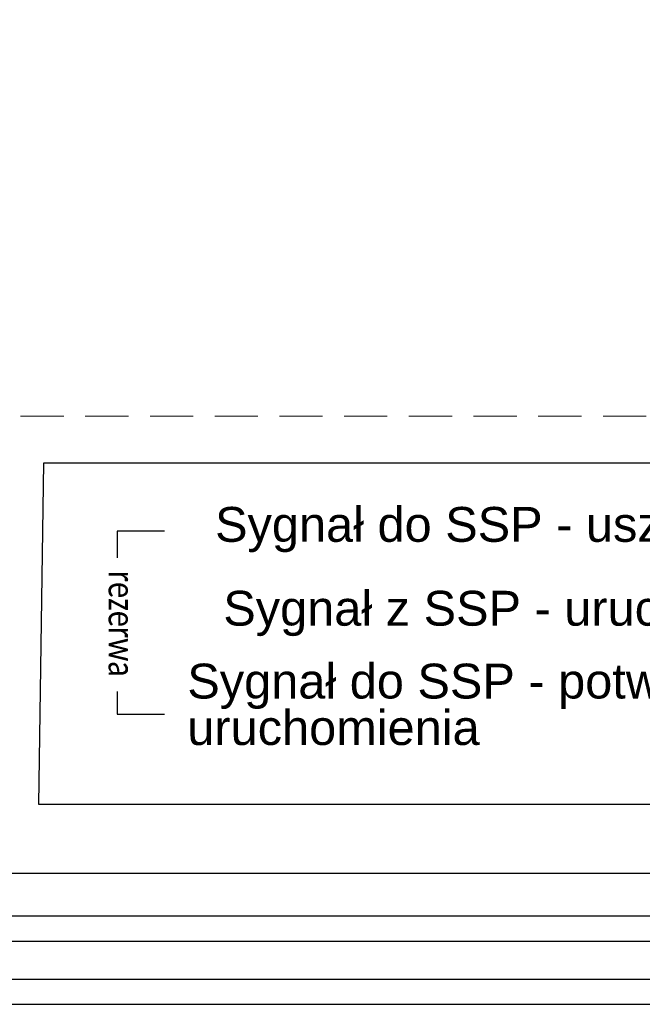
# Model space of a CAD drawing. Header units: millimetres. Extents: x 2260 to 32334, y -33324 to 11762.
# Tile 11 of 79: x 3749 to 4182, y -28305 to -27620. Entities that reach past the tile are written whole.
import ezdxf
from ezdxf.enums import TextEntityAlignment as Align

# ---------------------------------------------------------------- set-up
doc = ezdxf.new("R2010")
doc.units = ezdxf.units.MM
doc.linetypes.add('BUR', pattern=[4.5, 3, -1.5])
doc.layers.add('CP_FRAME', color=217, linetype='Continuous', lineweight=70)
doc.layers.add('mcr opis', color=7, linetype='Continuous', lineweight=18)
doc.layers.add('mapp-system', color=7, linetype='Continuous')
doc.layers.add('mapp-system @ 1', color=7, linetype='Continuous')
doc.styles.add('CALIBRI', font='calibri.ttf')
doc.styles.get("Standard").update_dxf_attribs({"font": 'arial.ttf'})
doc.dimstyles.new('Annotative', dxfattribs={"dimscale": 0, "dimtxt": 2.5, "dimasz": 2.5, "dimexe": 1.25, "dimexo": 0.625, "dimtad": 1, "dimtxsty": 'Standard', "dimcen": 2.5, "dimadec": 0, "dimazin": 0, "dimtfac": 1, "dimtmove": 0, "dimatfit": 3, "dimfxl": 0, "dimarcsym": 0})

# ---------------------------------------------------------------- blocks, each defined once
blk = doc.blocks.new('*D187')
at = {"layer": 'Defpoints', "color": 0, "transparency": 16777216}
for p in [(4599.35, -27434.65), (3680.33, -27442.7), (4599.35, -27701.54)]:
    blk.add_point(p, dxfattribs=at)
at = {"layer": 'mapp-system', "color": 0, "lineweight": -2, "transparency": 16777216}
for p, q in [((3680.33, -27440.7), (3680.33, -27433.4)), ((3710.33, -27434.65), (4569.35, -27434.65)), ((4599.35, -27699.54), (4599.35, -27433.4))]:
    blk.add_line(p, q, dxfattribs=at)
at = {"layer": 'mapp-system', "color": 0, "transparency": 16777216}
for points in [[(3710.33, -27429.65), (3710.33, -27439.65), (3680.33, -27434.65)], [(4569.35, -27429.65), (4569.35, -27439.65), (4599.35, -27434.65)]]:
    blk.add_solid(points, dxfattribs=at)
at = {"layer": 'mapp-system', "color": 0, "transparency": 16777216, "insert": (4139.84, -27414.62), "char_height": 25, "attachment_point": 5}
blk.add_mtext('\\A1;min. 5,00 m', dxfattribs=at)

msp = doc.modelspace()

# ---------------------------------------------------------------- linework, layer by layer
at = {"layer": 'CP_FRAME', "color": 7, "linetype": 'BUR', "lineweight": 18, "ltscale": 10}
msp.add_lwpolyline([(5669.947, -27895.685), (2808.328, -27895.685)], dxfattribs=at)
at = {"layer": 'mapp-system'}
for p, q in [((3850.01, -27975.771), (3817.046, -27975.771)), ((3817.046, -27975.771), (3817.046, -27994.226)), ((3817.046, -28087.314), (3817.046, -28103.044)), ((3817.046, -28103.044), (3850.01, -28103.044))]:
    msp.add_line(p, q, dxfattribs=at)
at = {"layer": 'mapp-system', "color": 7}
msp.add_line((4497.264, -28213.841), (3437.32, -28213.841), dxfattribs=at)

# ---------------------------------------------------------------- texts
at = {"layer": 'mapp-system', "ltscale": 300, "style": 'CALIBRI', "width": 0.8}
msp.add_text('rezerwa', height=18, rotation=270, dxfattribs=at).set_placement((3820.14, -28040.133), align=Align.MIDDLE_CENTER)
at = {"layer": 'mcr opis', "char_height": 24.24091, "width": 540.22542, "attachment_point": 1, "line_spacing_factor": 0.8, "bg_fill": 2}
for s, insert in [('{\\fArial|b0|i0|c238|p34;Sygnał do SSP - uszkodzenie}', (3885.206, -27958.874)), ('{\\fArial|b0|i0|c238|p34;Sygnał z SSP - uruchomienie }', (3890.906, -28017.205))]:
    msp.add_mtext(s, dxfattribs=dict(at, insert=insert))

# ---------------------------------------------------------------- dimensions: what is measured, and where the dimension line sits
at = {"layer": 'mapp-system @ 1'}
dim = msp.add_linear_dim(base=(4599.355, -27434.646), p1=(3680.328, -27442.704), p2=(4599.355, -27701.541), text='min. 5,00 m', dimstyle='Annotative', override={"dimscale": 1, "dimtxt": 25, "dimasz": 30, "dimexo": 2, "dimgap": 5, "dimtad": 1, "dimjust": 0, "dimtxsty": 'Standard', "dimtolj": 1}, dxfattribs=at)
dim.commit()
dim.dimension.update_dxf_attribs({"geometry": '*D187', "text_midpoint": (4139.842, -27434.646), "dimtype": 160})

# ---------------------------------------------------------------- next in the draw order: texts
at = {"layer": 'mcr opis', "insert": (3865.894, -28067.865), "char_height": 24.24091, "width": 540.22542, "attachment_point": 1, "line_spacing_factor": 0.8, "bg_fill": 2}
msp.add_mtext('{\\fArial|b0|i0|c238|p34;Sygnał do SSP - potwierdzenie uruchomienia }', dxfattribs=at)

# ---------------------------------------------------------------- next in the draw order: linework, layer by layer
at = {"layer": 'mapp-system', "extrusion": (0, 0, -1)}
for points in [[(-3312.288, -27622.593), (-3310.892, -28304.813), (-4497.264, -28304.813)], [(-3334.936, -27642.094), (-3334.936, -28260.807), (-4497.264, -28260.807)], [(-3366.538, -27772.331), (-3365.143, -28287.29), (-4497.264, -28287.29)], [(-3394.771, -27772.331), (-3394.771, -28243.283), (-4497.264, -28243.283)], [(-4497.264, -28165.883), (-3762.752, -28165.883), (-3766.039, -27928.281), (-3766.039, -27928.281), (-3766.039, -27928.281), (-4718.642, -27928.281), (-4803.985, -27854.25)]]:
    msp.add_lwpolyline(points, dxfattribs=at)

doc.saveas('drawing.dxf')
